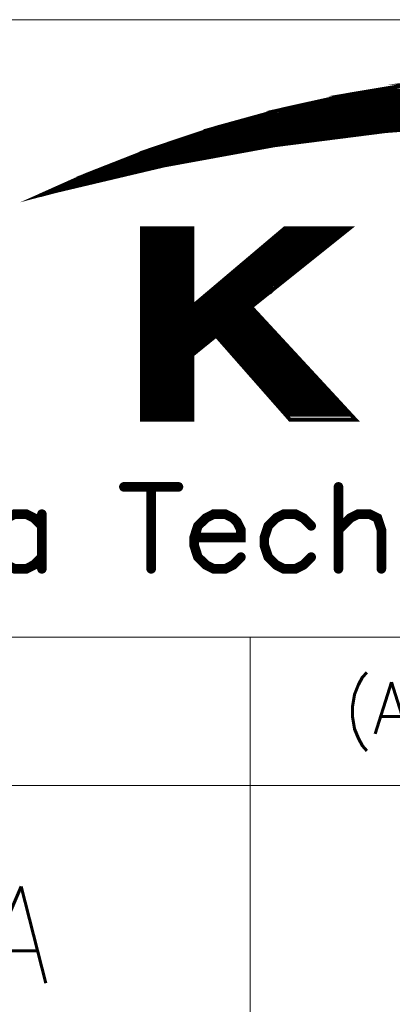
# Model space of a CAD drawing. Header units: millimetres. Extents: x 4065 to 8083, y -652 to 5416.
# Tile 120 of 256: x 6028 to 6072, y 2542 to 2656. Entities that reach past the tile are written whole.
import ezdxf
from ezdxf.enums import TextEntityAlignment as Align

# ---------------------------------------------------------------- set-up
doc = ezdxf.new("R2010")
doc.units = ezdxf.units.MM
doc.header["$LTSCALE"] = 0.8
doc.layers.get('0').update_dxf_attribs({"linetype": 'CONTINUOUS', "lineweight": 0})
doc.layers.add('2', color=3, linetype='CONTINUOUS', lineweight=0)
doc.styles.add('GHS', font='romans', dxfattribs={"height": 2, "bigfont": 'whgtxt'})
doc.styles.get("Standard").update_dxf_attribs({"font": 'romans.shx', "width": 0.8, "oblique": 5, "bigfont": 'whgtxt.shx'})

# ---------------------------------------------------------------- blocks, each defined once
blk = doc.blocks.new('SMOOTH_0$0254')
at = {"const_width": 0.0127}
blk.add_lwpolyline([(-0.00635, 0, 1), (0.00635, 0, 1)], format="xyb", close=True, dxfattribs=at)
blk = doc.blocks.new('SMOOTH_0$064516')
at = {"const_width": 0.0323}
blk.add_lwpolyline([(-0.0161, 0, 1), (0.0161, 0, 1)], format="xyb", close=True, dxfattribs=at)
blk = doc.blocks.new('logo')
at = {"color": 7}
for points, const_width in [([(-3495.641, 5338.044), (-3491.64, 5339.83), (-3485.861, 5342.097), (-3479.97, 5344.064), (-3473.985, 5345.713), (-3467.914, 5347.052), (-3461.791, 5348.074)], 0.338), ([(-3454.81, 5344.51), (-3464.814, 5343.755), (-3474.775, 5342.484), (-3484.65, 5340.681), (-3494.422, 5338.371), (-3495.641, 5338.044)], 0.338), ([(-3470.624, 5346.391), (-3420.251, 5346.391)], 0.338), ([(-3421.603, 5346.729), (-3469.272, 5346.729)], 0.338), ([(-3475.526, 5345.207), (-3415.518, 5345.207)], 0.338), ([(-3474.343, 5345.546), (-3416.87, 5345.546)], 0.338), ([(-3418.222, 5345.884), (-3472.483, 5345.884)], 0.338), ([(-3478.738, 5344.278), (-3459.298, 5344.278)], 0.338), ([(-3476.202, 5344.954), (-3414.588, 5344.954)], 0.338), ([(-3481.273, 5343.517), (-3467.75, 5343.517)], 0.338), ([(-3469.863, 5343.348), (-3469.271, 5343.348)], 0.338), ([(-3467.75, 5343.602), (-3467.328, 5343.602)], 0.338), ([(-3483.555, 5342.756), (-3473.836, 5342.756)], 0.338), ([(-3482.71, 5343.01), (-3471.976, 5343.01)], 0.338), ([(-3482.034, 5343.264), (-3469.948, 5343.264)], 0.338), ([(-3473.92, 5342.841), (-3473.159, 5342.841)], 0.338), ([(-3472.061, 5343.095), (-3471.131, 5343.095)], 0.338), ([(-3486.682, 5341.658), (-3480.09, 5341.658)], 0.338), ([(-3486.006, 5341.911), (-3478.738, 5341.911)], 0.338), ([(-3484.823, 5342.249), (-3476.625, 5342.249)], 0.338), ([(-3480.005, 5341.742), (-3479.752, 5341.742)], 0.338), ([(-3488.457, 5340.897), (-3484.485, 5340.897)], 0.338), ([(-3487.866, 5341.151), (-3483.048, 5341.151)], 0.338), ([(-3487.189, 5341.404), (-3481.611, 5341.404)], 0.338), ([(-3484.4, 5340.982), (-3483.809, 5340.982)], 0.338), ([(-3483.133, 5341.235), (-3482.541, 5341.235)], 0.338), ([(-3481.611, 5341.489), (-3481.104, 5341.489)], 0.338), ([(-3492.683, 5338.869), (-3489.049, 5340.559)], 0.338), ([(-3489.387, 5340.474), (-3491.584, 5339.545)], 0.338), ([(-3491.415, 5339.207), (-3488.626, 5340.559)], 0.338), ([(-3490.401, 5339.46), (-3488.204, 5340.559)], 0.338), ([(-3489.133, 5340.052), (-3488.035, 5340.052)], 0.338), ([(-3488.626, 5340.221), (-3487.02, 5340.221)], 0.338), ([(-3488.373, 5340.474), (-3486.091, 5340.474)], 0.338), ([(-3493.613, 5338.7), (-3491.584, 5339.629)], 0.338), ([(-3486.344, 5335.065), (-3486.344, 5318.162)], 0.338), ([(-3486.091, 5318.077), (-3486.091, 5334.981)], 0.338), ([(-3485.837, 5318.077), (-3485.837, 5334.981)], 0.338), ([(-3485.584, 5318.077), (-3485.584, 5334.981)], 0.338), ([(-3485.33, 5318.077), (-3485.33, 5334.981)], 0.338), ([(-3485.076, 5318.077), (-3485.076, 5334.981)], 0.338), ([(-3484.823, 5318.077), (-3484.823, 5334.981)], 0.338), ([(-3484.569, 5317.993), (-3484.569, 5334.896)], 0.338), ([(-3484.316, 5317.993), (-3484.316, 5334.896)], 0.338), ([(-3484.062, 5318.077), (-3484.062, 5334.981)], 0.338), ([(-3483.893, 5335.065), (-3483.893, 5317.993)], 0.338), ([(-3483.724, 5318.077), (-3483.724, 5334.981)], 0.338), ([(-3483.471, 5318.077), (-3483.471, 5334.981)], 0.338), ([(-3483.217, 5318.077), (-3483.217, 5334.981)], 0.338), ([(-3482.963, 5318.077), (-3482.963, 5334.981)], 0.338), ([(-3482.71, 5318.077), (-3482.71, 5334.981)], 0.338), ([(-3482.456, 5318.077), (-3482.456, 5334.981)], 0.338), ([(-3482.203, 5317.993), (-3482.203, 5334.896)], 0.338), ([(-3474.174, 5334.727), (-3468.494, 5334.727)], 0.338), ([(-3475.357, 5333.713), (-3469.863, 5333.713)], 0.338), ([(-3475.103, 5333.967), (-3469.61, 5333.967)], 0.338), ([(-3474.681, 5334.22), (-3469.187, 5334.22)], 0.338), ([(-3474.427, 5334.474), (-3468.933, 5334.474)], 0.338), ([(-3476.287, 5332.952), (-3470.793, 5332.952)], 0.338), ([(-3475.948, 5333.206), (-3470.455, 5333.206)], 0.338), ([(-3475.61, 5333.459), (-3470.201, 5333.459)], 0.338), ([(-3477.47, 5331.938), (-3472.145, 5331.938)], 0.338), ([(-3477.216, 5332.192), (-3471.723, 5332.192)], 0.338), ([(-3476.878, 5332.445), (-3471.469, 5332.445)], 0.338), ([(-3476.54, 5332.699), (-3471.215, 5332.699)], 0.338), ([(-3478.399, 5331.177), (-3473.075, 5331.177)], 0.338), ([(-3478.061, 5331.431), (-3472.737, 5331.431)], 0.338), ([(-3477.723, 5331.685), (-3472.399, 5331.685)], 0.338), ([(-3479.498, 5330.163), (-3474.343, 5330.163)], 0.338), ([(-3479.245, 5330.417), (-3474.005, 5330.417)], 0.338), ([(-3478.991, 5330.67), (-3473.666, 5330.67)], 0.338), ([(-3478.653, 5330.924), (-3473.413, 5330.924)], 0.338), ([(-3480.428, 5329.403), (-3475.272, 5329.403)], 0.338), ([(-3480.174, 5329.656), (-3474.934, 5329.656), (-3474.934, 5329.572), (-3474.85, 5329.656)], 0.338), ([(-3479.836, 5329.91), (-3474.681, 5329.91)], 0.338), ([(-3481.696, 5328.388), (-3476.54, 5328.388)], 0.338), ([(-3481.442, 5328.642), (-3476.202, 5328.642)], 0.338), ([(-3481.104, 5328.895), (-3475.948, 5328.895)], 0.338), ([(-3480.766, 5329.149), (-3475.61, 5329.149)], 0.338), ([(-3482.203, 5327.797), (-3476.709, 5327.797)], 0.338), ([(-3482.203, 5327.543), (-3476.456, 5327.543)], 0.338), ([(-3482.372, 5327.374), (-3476.287, 5327.374)], 0.338), ([(-3482.372, 5327.036), (-3476.117, 5327.036)], 0.338), ([(-3482.287, 5326.867), (-3475.864, 5326.867)], 0.338), ([(-3482.203, 5327.205), (-3476.117, 5327.205)], 0.338), ([(-3475.441, 5326.36), (-3482.372, 5326.36)], 0.338), ([(-3482.372, 5326.191), (-3475.272, 5326.191)], 0.338), ([(-3482.287, 5326.529), (-3475.526, 5326.529)], 0.338), ([(-3482.287, 5325.937), (-3475.019, 5325.937)], 0.338), ([(-3482.456, 5325.261), (-3480.428, 5325.261)], 0.338), ([(-3482.287, 5325.092), (-3480.681, 5325.092)], 0.338), ([(-3482.287, 5324.923), (-3480.851, 5324.923)], 0.338), ([(-3482.203, 5325.684), (-3474.765, 5325.684)], 0.338), ([(-3479.667, 5325.261), (-3474.427, 5325.261)], 0.338), ([(-3479.498, 5325.008), (-3474.174, 5325.008)], 0.338), ([(-3482.372, 5324.247), (-3481.527, 5324.247)], 0.338), ([(-3482.372, 5324.078), (-3481.865, 5324.078)], 0.338), ([(-3482.287, 5324.5), (-3481.273, 5324.5)], 0.338), ([(-3482.203, 5324.754), (-3481.02, 5324.754)], 0.338), ([(-3479.16, 5324.754), (-3473.92, 5324.754)], 0.338), ([(-3478.991, 5324.5), (-3473.666, 5324.5)], 0.338), ([(-3478.738, 5324.247), (-3473.497, 5324.247)], 0.338), ([(-3478.569, 5323.993), (-3473.244, 5323.993)], 0.338), ([(-3478.399, 5323.74), (-3472.99, 5323.74)], 0.338), ([(-3478.146, 5323.486), (-3472.737, 5323.486)], 0.338), ([(-3477.892, 5323.233), (-3472.483, 5323.233)], 0.338), ([(-3477.723, 5322.979), (-3472.314, 5322.979)], 0.338), ([(-3477.47, 5322.726), (-3472.061, 5322.726)], 0.338), ([(-3477.216, 5322.472), (-3471.807, 5322.472)], 0.338), ([(-3476.963, 5322.218), (-3471.638, 5322.218)], 0.338), ([(-3476.794, 5321.965), (-3471.384, 5321.965)], 0.338), ([(-3476.54, 5321.711), (-3471.131, 5321.711)], 0.338), ([(-3476.371, 5321.458), (-3470.877, 5321.458)], 0.338), ([(-3476.117, 5321.204), (-3470.624, 5321.204)], 0.338), ([(-3475.864, 5320.951), (-3470.37, 5320.951)], 0.338), ([(-3475.695, 5320.697), (-3470.201, 5320.697)], 0.338), ([(-3475.441, 5320.444), (-3469.948, 5320.444)], 0.338), ([(-3475.188, 5320.19), (-3469.694, 5320.19)], 0.338), ([(-3475.019, 5319.936), (-3469.525, 5319.936)], 0.338), ([(-3474.85, 5319.683), (-3469.271, 5319.683)], 0.338), ([(-3474.596, 5319.429), (-3469.018, 5319.429)], 0.338), ([(-3474.258, 5319.176), (-3468.764, 5319.176)], 0.338), ([(-3474.089, 5318.922), (-3468.511, 5318.922)], 0.338), ([(-3473.92, 5318.669), (-3468.257, 5318.669)], 0.338), ([(-3473.666, 5318.415), (-3468.004, 5318.415)], 0.338), ([(-3488.222, 5311.965), (-3483.345, 5311.965)], 0.859), ([(-3485.783, 5311.965), (-3485.783, 5304.641)], 0.859), ([(-3469.038, 5311.965), (-3469.038, 5304.641)], 0.859), ([(-3495.555, 5308.479), (-3496.251, 5309.175), (-3496.946, 5309.527), (-3497.994, 5309.527), (-3498.69, 5309.175), (-3499.385, 5308.479), (-3499.737, 5307.431), (-3499.737, 5306.736), (-3499.385, 5305.688), (-3498.69, 5304.993), (-3497.994, 5304.641), (-3496.946, 5304.641), (-3496.251, 5304.993), (-3495.555, 5305.688)], 0.859), ([(-3495.555, 5309.527), (-3495.555, 5304.641)], 0.859), ([(-3481.945, 5307.431), (-3477.763, 5307.431), (-3477.763, 5308.127), (-3478.106, 5308.823), (-3478.459, 5309.175), (-3479.154, 5309.527), (-3480.202, 5309.527), (-3480.897, 5309.175), (-3481.601, 5308.479), (-3481.945, 5307.431), (-3481.945, 5306.736), (-3481.601, 5305.688), (-3480.897, 5304.993), (-3480.202, 5304.641), (-3479.154, 5304.641), (-3478.459, 5304.993), (-3477.763, 5305.688)], 0.859), ([(-3471.477, 5308.479), (-3472.181, 5309.175), (-3472.877, 5309.527), (-3473.925, 5309.527), (-3474.62, 5309.175), (-3475.316, 5308.479), (-3475.668, 5307.431), (-3475.668, 5306.736), (-3475.316, 5305.688), (-3474.62, 5304.993), (-3473.925, 5304.641), (-3472.877, 5304.641), (-3472.181, 5304.993), (-3471.477, 5305.688)], 0.859), ([(-3469.038, 5308.127), (-3467.991, 5309.175), (-3467.295, 5309.527), (-3466.248, 5309.527), (-3465.552, 5309.175), (-3465.2, 5308.127), (-3465.2, 5304.641)], 0.859)]:
    blk.add_lwpolyline(points, dxfattribs=dict(at, const_width=const_width))
at = {"color": 7, "const_width": 0.338}
for points in [[(-3465.91, 5347.379), (-3461.851, 5348.057), (-3429.228, 5348.057), (-3424.695, 5347.379)], [(-3461.782, 5348.065), (-3459.73, 5348.297), (-3430.835, 5348.297), (-3429.285, 5348.065)], [(-3472.036, 5346.133), (-3467.922, 5347.044), (-3423.06, 5347.044), (-3418.615, 5346.133)], [(-3467.914, 5347.044), (-3465.91, 5347.379), (-3424.695, 5347.379), (-3423.06, 5347.044)], [(-3473.976, 5345.704), (-3472.036, 5346.133), (-3418.607, 5346.133), (-3416.958, 5345.704)], [(-3477.436, 5344.751), (-3473.976, 5345.704), (-3416.958, 5345.704), (-3413.297, 5344.751)], [(-3479.961, 5344.055), (-3478.278, 5344.519), (-3454.81, 5344.519), (-3460.948, 5344.055)], [(-3478.278, 5344.519), (-3477.436, 5344.751), (-3444.78, 5344.751), (-3454.81, 5344.519)], [(-3484.645, 5342.492), (-3480.843, 5343.763), (-3464.822, 5343.763), (-3474.775, 5342.493)], [(-3480.843, 5343.763), (-3480.817, 5343.772), (-3464.814, 5343.772), (-3464.822, 5343.763)], [(-3480.818, 5343.772), (-3479.97, 5344.055), (-3460.949, 5344.055), (-3464.7, 5343.772)], [(-3464.814, 5343.763), (-3464.814, 5343.772), (-3464.7, 5343.772), (-3464.814, 5343.763)], [(-3485.852, 5342.089), (-3484.645, 5342.492), (-3474.775, 5342.492), (-3476.985, 5342.089)], [(-3489.423, 5340.689), (-3485.861, 5342.089), (-3476.985, 5342.089), (-3484.65, 5340.689)], [(-3491.631, 5339.822), (-3489.423, 5340.689), (-3484.658, 5340.689), (-3488.321, 5339.822)], [(-3494.873, 5338.379), (-3491.631, 5339.822), (-3488.321, 5339.822), (-3494.413, 5338.379)], [(-3495.53, 5338.087), (-3494.422, 5338.379), (-3494.873, 5338.379), (-3495.53, 5338.087)], [(-3486.616, 5328.092), (-3486.616, 5335.065), (-3482.108, 5335.065), (-3482.108, 5328.092)], [(-3482.108, 5328.092), (-3473.856, 5335.065), (-3468.051, 5335.065), (-3476.771, 5328.092)], [(-3486.616, 5328.04), (-3486.616, 5328.092), (-3476.771, 5328.092), (-3476.836, 5328.04)], [(-3486.616, 5325.473), (-3486.616, 5328.04), (-3476.836, 5328.04), (-3474.458, 5325.473)], [(-3486.616, 5323.747), (-3486.616, 5325.473), (-3479.978, 5325.473), (-3482.108, 5323.747)], [(-3473.375, 5317.968), (-3479.978, 5325.473), (-3474.458, 5325.473), (-3467.51, 5317.968)], [(-3486.616, 5317.968), (-3486.616, 5323.747), (-3482.108, 5323.747), (-3482.108, 5317.968)]]:
    blk.add_lwpolyline(points, close=True, dxfattribs=at)
at = {"color": 7, "xscale": 13.31, "yscale": 13.31, "zscale": 13.31}
for name, p in [('SMOOTH_0$0254', (-3467.922, 5347.044)), ('SMOOTH_0$0254', (-3467.914, 5347.052)), ('SMOOTH_0$0254', (-3467.914, 5347.044)), ('SMOOTH_0$0254', (-3465.91, 5347.379)), ('SMOOTH_0$0254', (-3465.91, 5347.379)), ('SMOOTH_0$0254', (-3472.036, 5346.133)), ('SMOOTH_0$0254', (-3472.036, 5346.133)), ('SMOOTH_0$0254', (-3470.624, 5346.391)), ('SMOOTH_0$0254', (-3469.272, 5346.729)), ('SMOOTH_0$0254', (-3475.526, 5345.207)), ('SMOOTH_0$0254', (-3474.343, 5345.546)), ('SMOOTH_0$0254', (-3473.985, 5345.713)), ('SMOOTH_0$0254', (-3473.976, 5345.704)), ('SMOOTH_0$0254', (-3473.976, 5345.704)), ('SMOOTH_0$0254', (-3472.483, 5345.884)), ('SMOOTH_0$0254', (-3478.738, 5344.278)), ('SMOOTH_0$0254', (-3478.278, 5344.519)), ('SMOOTH_0$0254', (-3478.278, 5344.519)), ('SMOOTH_0$0254', (-3477.436, 5344.751)), ('SMOOTH_0$0254', (-3477.436, 5344.751)), ('SMOOTH_0$0254', (-3476.202, 5344.954)), ('SMOOTH_0$0254', (-3481.273, 5343.517)), ('SMOOTH_0$0254', (-3480.843, 5343.763)), ('SMOOTH_0$0254', (-3480.843, 5343.763)), ('SMOOTH_0$0254', (-3480.818, 5343.772)), ('SMOOTH_0$0254', (-3480.817, 5343.772)), ('SMOOTH_0$0254', (-3479.97, 5344.064)), ('SMOOTH_0$0254', (-3479.97, 5344.055)), ('SMOOTH_0$0254', (-3479.961, 5344.055)), ('SMOOTH_0$0254', (-3469.863, 5343.348)), ('SMOOTH_0$0254', (-3469.271, 5343.348)), ('SMOOTH_0$0254', (-3467.75, 5343.602)), ('SMOOTH_0$0254', (-3467.75, 5343.517)), ('SMOOTH_0$0254', (-3467.328, 5343.602)), ('SMOOTH_0$0254', (-3464.822, 5343.763)), ('SMOOTH_0$0254', (-3464.822, 5343.763)), ('SMOOTH_0$0254', (-3464.814, 5343.772)), ('SMOOTH_0$0254', (-3464.814, 5343.772)), ('SMOOTH_0$0254', (-3464.814, 5343.763)), ('SMOOTH_0$0254', (-3464.814, 5343.763)), ('SMOOTH_0$0254', (-3464.814, 5343.755)), ('SMOOTH_0$0254', (-3464.7, 5343.772)), ('SMOOTH_0$0254', (-3464.7, 5343.772)), ('SMOOTH_0$0254', (-3484.645, 5342.492)), ('SMOOTH_0$0254', (-3484.645, 5342.492)), ('SMOOTH_0$0254', (-3483.555, 5342.756)), ('SMOOTH_0$0254', (-3482.71, 5343.01)), ('SMOOTH_0$0254', (-3482.034, 5343.264)), ('SMOOTH_0$0254', (-3474.775, 5342.493)), ('SMOOTH_0$0254', (-3474.775, 5342.492)), ('SMOOTH_0$0254', (-3474.775, 5342.484)), ('SMOOTH_0$0254', (-3473.92, 5342.841)), ('SMOOTH_0$0254', (-3473.836, 5342.756)), ('SMOOTH_0$0254', (-3473.159, 5342.841)), ('SMOOTH_0$0254', (-3472.061, 5343.095)), ('SMOOTH_0$0254', (-3471.976, 5343.01)), ('SMOOTH_0$0254', (-3471.131, 5343.095)), ('SMOOTH_0$0254', (-3469.948, 5343.264)), ('SMOOTH_0$0254', (-3486.682, 5341.658)), ('SMOOTH_0$0254', (-3486.006, 5341.911)), ('SMOOTH_0$0254', (-3485.861, 5342.097)), ('SMOOTH_0$0254', (-3485.861, 5342.089)), ('SMOOTH_0$0254', (-3485.852, 5342.089)), ('SMOOTH_0$0254', (-3484.823, 5342.249)), ('SMOOTH_0$0254', (-3480.09, 5341.658)), ('SMOOTH_0$0254', (-3480.005, 5341.742)), ('SMOOTH_0$0254', (-3479.752, 5341.742)), ('SMOOTH_0$0254', (-3478.738, 5341.911)), ('SMOOTH_0$0254', (-3476.985, 5342.089)), ('SMOOTH_0$0254', (-3476.985, 5342.089)), ('SMOOTH_0$0254', (-3476.625, 5342.249)), ('SMOOTH_0$0254', (-3489.423, 5340.689)), ('SMOOTH_0$0254', (-3489.423, 5340.689)), ('SMOOTH_0$0254', (-3488.457, 5340.897)), ('SMOOTH_0$0254', (-3487.866, 5341.151)), ('SMOOTH_0$0254', (-3487.189, 5341.404)), ('SMOOTH_0$0254', (-3484.658, 5340.689)), ('SMOOTH_0$0254', (-3484.65, 5340.689)), ('SMOOTH_0$0254', (-3484.65, 5340.681)), ('SMOOTH_0$0254', (-3484.485, 5340.897)), ('SMOOTH_0$0254', (-3484.4, 5340.982)), ('SMOOTH_0$0254', (-3483.809, 5340.982)), ('SMOOTH_0$0254', (-3483.133, 5341.235)), ('SMOOTH_0$0254', (-3483.048, 5341.151)), ('SMOOTH_0$0254', (-3482.541, 5341.235)), ('SMOOTH_0$0254', (-3481.611, 5341.489)), ('SMOOTH_0$0254', (-3481.611, 5341.404)), ('SMOOTH_0$0254', (-3481.104, 5341.489)), ('SMOOTH_0$0254', (-3491.64, 5339.83)), ('SMOOTH_0$0254', (-3491.631, 5339.822)), ('SMOOTH_0$0254', (-3491.631, 5339.822)), ('SMOOTH_0$0254', (-3489.387, 5340.474)), ('SMOOTH_0$0254', (-3489.133, 5340.052)), ('SMOOTH_0$0254', (-3489.049, 5340.559)), ('SMOOTH_0$0254', (-3488.626, 5340.559)), ('SMOOTH_0$0254', (-3488.626, 5340.221)), ('SMOOTH_0$0254', (-3488.373, 5340.474)), ('SMOOTH_0$0254', (-3488.321, 5339.822)), ('SMOOTH_0$0254', (-3488.321, 5339.822)), ('SMOOTH_0$0254', (-3488.204, 5340.559)), ('SMOOTH_0$0254', (-3488.035, 5340.052)), ('SMOOTH_0$0254', (-3487.02, 5340.221)), ('SMOOTH_0$0254', (-3486.091, 5340.474)), ('SMOOTH_0$0254', (-3491.584, 5339.629)), ('SMOOTH_0$0254', (-3491.584, 5339.545)), ('SMOOTH_0$0254', (-3491.415, 5339.207)), ('SMOOTH_0$0254', (-3490.401, 5339.46)), ('SMOOTH_0$0254', (-3495.641, 5338.044)), ('SMOOTH_0$0254', (-3495.641, 5338.044)), ('SMOOTH_0$0254', (-3495.53, 5338.087)), ('SMOOTH_0$0254', (-3495.53, 5338.087)), ('SMOOTH_0$0254', (-3494.873, 5338.379)), ('SMOOTH_0$0254', (-3494.873, 5338.379)), ('SMOOTH_0$0254', (-3494.422, 5338.379)), ('SMOOTH_0$0254', (-3494.422, 5338.371)), ('SMOOTH_0$0254', (-3494.413, 5338.379)), ('SMOOTH_0$0254', (-3493.613, 5338.7)), ('SMOOTH_0$0254', (-3492.683, 5338.869)), ('SMOOTH_0$0254', (-3486.616, 5335.065)), ('SMOOTH_0$0254', (-3486.344, 5335.065)), ('SMOOTH_0$0254', (-3486.091, 5334.981)), ('SMOOTH_0$0254', (-3485.837, 5334.981)), ('SMOOTH_0$0254', (-3485.584, 5334.981)), ('SMOOTH_0$0254', (-3485.33, 5334.981)), ('SMOOTH_0$0254', (-3485.076, 5334.981)), ('SMOOTH_0$0254', (-3484.823, 5334.981)), ('SMOOTH_0$0254', (-3484.569, 5334.896)), ('SMOOTH_0$0254', (-3484.316, 5334.896)), ('SMOOTH_0$0254', (-3484.062, 5334.981)), ('SMOOTH_0$0254', (-3483.893, 5335.065)), ('SMOOTH_0$0254', (-3483.724, 5334.981)), ('SMOOTH_0$0254', (-3483.471, 5334.981)), ('SMOOTH_0$0254', (-3483.217, 5334.981)), ('SMOOTH_0$0254', (-3482.963, 5334.981)), ('SMOOTH_0$0254', (-3482.71, 5334.981)), ('SMOOTH_0$0254', (-3482.456, 5334.981)), ('SMOOTH_0$0254', (-3482.203, 5334.896)), ('SMOOTH_0$0254', (-3482.108, 5335.065)), ('SMOOTH_0$0254', (-3474.174, 5334.727)), ('SMOOTH_0$0254', (-3473.856, 5335.065)), ('SMOOTH_0$0254', (-3468.494, 5334.727)), ('SMOOTH_0$0254', (-3468.051, 5335.065)), ('SMOOTH_0$0254', (-3475.357, 5333.713)), ('SMOOTH_0$0254', (-3475.103, 5333.967)), ('SMOOTH_0$0254', (-3474.681, 5334.22)), ('SMOOTH_0$0254', (-3474.427, 5334.474)), ('SMOOTH_0$0254', (-3469.863, 5333.713)), ('SMOOTH_0$0254', (-3469.61, 5333.967)), ('SMOOTH_0$0254', (-3469.187, 5334.22)), ('SMOOTH_0$0254', (-3468.933, 5334.474)), ('SMOOTH_0$0254', (-3476.287, 5332.952)), ('SMOOTH_0$0254', (-3475.948, 5333.206)), ('SMOOTH_0$0254', (-3475.61, 5333.459)), ('SMOOTH_0$0254', (-3470.793, 5332.952)), ('SMOOTH_0$0254', (-3470.455, 5333.206)), ('SMOOTH_0$0254', (-3470.201, 5333.459)), ('SMOOTH_0$0254', (-3477.47, 5331.938)), ('SMOOTH_0$0254', (-3477.216, 5332.192)), ('SMOOTH_0$0254', (-3476.878, 5332.445)), ('SMOOTH_0$0254', (-3476.54, 5332.699)), ('SMOOTH_0$0254', (-3472.145, 5331.938)), ('SMOOTH_0$0254', (-3471.723, 5332.192)), ('SMOOTH_0$0254', (-3471.469, 5332.445)), ('SMOOTH_0$0254', (-3471.215, 5332.699)), ('SMOOTH_0$0254', (-3478.399, 5331.177)), ('SMOOTH_0$0254', (-3478.061, 5331.431)), ('SMOOTH_0$0254', (-3477.723, 5331.685)), ('SMOOTH_0$0254', (-3473.075, 5331.177)), ('SMOOTH_0$0254', (-3472.737, 5331.431)), ('SMOOTH_0$0254', (-3472.399, 5331.685)), ('SMOOTH_0$0254', (-3479.498, 5330.163)), ('SMOOTH_0$0254', (-3479.245, 5330.417)), ('SMOOTH_0$0254', (-3478.991, 5330.67)), ('SMOOTH_0$0254', (-3478.653, 5330.924)), ('SMOOTH_0$0254', (-3474.343, 5330.163)), ('SMOOTH_0$0254', (-3474.005, 5330.417)), ('SMOOTH_0$0254', (-3473.666, 5330.67)), ('SMOOTH_0$0254', (-3473.413, 5330.924)), ('SMOOTH_0$0254', (-3480.428, 5329.403)), ('SMOOTH_0$0254', (-3480.174, 5329.656)), ('SMOOTH_0$0254', (-3479.836, 5329.91)), ('SMOOTH_0$0254', (-3475.272, 5329.403)), ('SMOOTH_0$0254', (-3474.934, 5329.656)), ('SMOOTH_0$0254', (-3474.934, 5329.572)), ('SMOOTH_0$0254', (-3474.85, 5329.656)), ('SMOOTH_0$0254', (-3474.681, 5329.91)), ('SMOOTH_0$0254', (-3481.696, 5328.388)), ('SMOOTH_0$0254', (-3481.442, 5328.642)), ('SMOOTH_0$0254', (-3481.104, 5328.895)), ('SMOOTH_0$0254', (-3480.766, 5329.149)), ('SMOOTH_0$0254', (-3476.54, 5328.388)), ('SMOOTH_0$0254', (-3476.202, 5328.642)), ('SMOOTH_0$0254', (-3475.948, 5328.895)), ('SMOOTH_0$0254', (-3475.61, 5329.149)), ('SMOOTH_0$0254', (-3486.616, 5328.092)), ('SMOOTH_0$0254', (-3486.616, 5328.092)), ('SMOOTH_0$0254', (-3486.616, 5328.04)), ('SMOOTH_0$0254', (-3486.616, 5328.04)), ('SMOOTH_0$0254', (-3482.203, 5327.797)), ('SMOOTH_0$0254', (-3482.203, 5327.543)), ('SMOOTH_0$0254', (-3482.108, 5328.092)), ('SMOOTH_0$0254', (-3482.108, 5328.092)), ('SMOOTH_0$0254', (-3476.836, 5328.04)), ('SMOOTH_0$0254', (-3476.836, 5328.04)), ('SMOOTH_0$0254', (-3476.771, 5328.092)), ('SMOOTH_0$0254', (-3476.771, 5328.092)), ('SMOOTH_0$0254', (-3476.709, 5327.797)), ('SMOOTH_0$0254', (-3476.456, 5327.543)), ('SMOOTH_0$0254', (-3482.372, 5327.374)), ('SMOOTH_0$0254', (-3482.372, 5327.036)), ('SMOOTH_0$0254', (-3482.287, 5326.867)), ('SMOOTH_0$0254', (-3482.203, 5327.205)), ('SMOOTH_0$0254', (-3476.287, 5327.374)), ('SMOOTH_0$0254', (-3476.117, 5327.205)), ('SMOOTH_0$0254', (-3476.117, 5327.036)), ('SMOOTH_0$0254', (-3475.864, 5326.867)), ('SMOOTH_0$0254', (-3482.372, 5326.36)), ('SMOOTH_0$0254', (-3482.372, 5326.191)), ('SMOOTH_0$0254', (-3482.287, 5326.529)), ('SMOOTH_0$0254', (-3482.287, 5325.937)), ('SMOOTH_0$0254', (-3475.526, 5326.529)), ('SMOOTH_0$0254', (-3475.441, 5326.36)), ('SMOOTH_0$0254', (-3475.272, 5326.191)), ('SMOOTH_0$0254', (-3475.019, 5325.937)), ('SMOOTH_0$0254', (-3486.616, 5325.473)), ('SMOOTH_0$0254', (-3486.616, 5325.473)), ('SMOOTH_0$0254', (-3482.456, 5325.261)), ('SMOOTH_0$0254', (-3482.287, 5325.092)), ('SMOOTH_0$0254', (-3482.287, 5324.923)), ('SMOOTH_0$0254', (-3482.203, 5325.684)), ('SMOOTH_0$0254', (-3480.851, 5324.923)), ('SMOOTH_0$0254', (-3480.681, 5325.092)), ('SMOOTH_0$0254', (-3480.428, 5325.261)), ('SMOOTH_0$0254', (-3479.978, 5325.473)), ('SMOOTH_0$0254', (-3479.978, 5325.473)), ('SMOOTH_0$0254', (-3479.667, 5325.261)), ('SMOOTH_0$0254', (-3479.498, 5325.008)), ('SMOOTH_0$0254', (-3474.765, 5325.684)), ('SMOOTH_0$0254', (-3474.458, 5325.473)), ('SMOOTH_0$0254', (-3474.458, 5325.473)), ('SMOOTH_0$0254', (-3474.427, 5325.261)), ('SMOOTH_0$0254', (-3474.174, 5325.008)), ('SMOOTH_0$0254', (-3482.372, 5324.247)), ('SMOOTH_0$0254', (-3482.372, 5324.078)), ('SMOOTH_0$0254', (-3482.287, 5324.5)), ('SMOOTH_0$0254', (-3482.203, 5324.754)), ('SMOOTH_0$0254', (-3481.865, 5324.078)), ('SMOOTH_0$0254', (-3481.527, 5324.247)), ('SMOOTH_0$0254', (-3481.273, 5324.5)), ('SMOOTH_0$0254', (-3481.02, 5324.754)), ('SMOOTH_0$0254', (-3479.16, 5324.754)), ('SMOOTH_0$0254', (-3478.991, 5324.5)), ('SMOOTH_0$0254', (-3478.738, 5324.247)), ('SMOOTH_0$0254', (-3478.569, 5323.993)), ('SMOOTH_0$0254', (-3473.92, 5324.754)), ('SMOOTH_0$0254', (-3473.666, 5324.5)), ('SMOOTH_0$0254', (-3473.497, 5324.247)), ('SMOOTH_0$0254', (-3473.244, 5323.993)), ('SMOOTH_0$0254', (-3486.616, 5323.747)), ('SMOOTH_0$0254', (-3486.616, 5323.747)), ('SMOOTH_0$0254', (-3482.108, 5323.747)), ('SMOOTH_0$0254', (-3482.108, 5323.747)), ('SMOOTH_0$0254', (-3478.399, 5323.74)), ('SMOOTH_0$0254', (-3478.146, 5323.486)), ('SMOOTH_0$0254', (-3477.892, 5323.233)), ('SMOOTH_0$0254', (-3472.99, 5323.74)), ('SMOOTH_0$0254', (-3472.737, 5323.486)), ('SMOOTH_0$0254', (-3472.483, 5323.233)), ('SMOOTH_0$0254', (-3477.723, 5322.979)), ('SMOOTH_0$0254', (-3477.47, 5322.726)), ('SMOOTH_0$0254', (-3477.216, 5322.472)), ('SMOOTH_0$0254', (-3476.963, 5322.218)), ('SMOOTH_0$0254', (-3472.314, 5322.979)), ('SMOOTH_0$0254', (-3472.061, 5322.726)), ('SMOOTH_0$0254', (-3471.807, 5322.472)), ('SMOOTH_0$0254', (-3471.638, 5322.218)), ('SMOOTH_0$0254', (-3476.794, 5321.965)), ('SMOOTH_0$0254', (-3476.54, 5321.711)), ('SMOOTH_0$0254', (-3476.371, 5321.458)), ('SMOOTH_0$0254', (-3471.384, 5321.965)), ('SMOOTH_0$0254', (-3471.131, 5321.711)), ('SMOOTH_0$0254', (-3470.877, 5321.458)), ('SMOOTH_0$0254', (-3476.117, 5321.204)), ('SMOOTH_0$0254', (-3475.864, 5320.951)), ('SMOOTH_0$0254', (-3475.695, 5320.697)), ('SMOOTH_0$0254', (-3475.441, 5320.444)), ('SMOOTH_0$0254', (-3470.624, 5321.204)), ('SMOOTH_0$0254', (-3470.37, 5320.951)), ('SMOOTH_0$0254', (-3470.201, 5320.697)), ('SMOOTH_0$0254', (-3469.948, 5320.444)), ('SMOOTH_0$0254', (-3475.188, 5320.19)), ('SMOOTH_0$0254', (-3475.019, 5319.936)), ('SMOOTH_0$0254', (-3474.85, 5319.683)), ('SMOOTH_0$0254', (-3469.694, 5320.19)), ('SMOOTH_0$0254', (-3469.525, 5319.936)), ('SMOOTH_0$0254', (-3469.271, 5319.683)), ('SMOOTH_0$0254', (-3474.596, 5319.429)), ('SMOOTH_0$0254', (-3474.258, 5319.176)), ('SMOOTH_0$0254', (-3474.089, 5318.922)), ('SMOOTH_0$0254', (-3473.92, 5318.669)), ('SMOOTH_0$0254', (-3469.018, 5319.429)), ('SMOOTH_0$0254', (-3468.764, 5319.176)), ('SMOOTH_0$0254', (-3468.511, 5318.922)), ('SMOOTH_0$0254', (-3468.257, 5318.669)), ('SMOOTH_0$0254', (-3486.616, 5317.968)), ('SMOOTH_0$0254', (-3486.344, 5318.162)), ('SMOOTH_0$0254', (-3486.091, 5318.077)), ('SMOOTH_0$0254', (-3485.837, 5318.077)), ('SMOOTH_0$0254', (-3485.584, 5318.077)), ('SMOOTH_0$0254', (-3485.33, 5318.077)), ('SMOOTH_0$0254', (-3485.076, 5318.077)), ('SMOOTH_0$0254', (-3484.823, 5318.077)), ('SMOOTH_0$0254', (-3484.569, 5317.993)), ('SMOOTH_0$0254', (-3484.316, 5317.993)), ('SMOOTH_0$0254', (-3484.062, 5318.077)), ('SMOOTH_0$0254', (-3483.893, 5317.993)), ('SMOOTH_0$0254', (-3483.724, 5318.077)), ('SMOOTH_0$0254', (-3483.471, 5318.077)), ('SMOOTH_0$0254', (-3483.217, 5318.077)), ('SMOOTH_0$0254', (-3482.963, 5318.077)), ('SMOOTH_0$0254', (-3482.71, 5318.077)), ('SMOOTH_0$0254', (-3482.456, 5318.077)), ('SMOOTH_0$0254', (-3482.203, 5317.993)), ('SMOOTH_0$0254', (-3482.108, 5317.968)), ('SMOOTH_0$0254', (-3473.666, 5318.415)), ('SMOOTH_0$0254', (-3473.375, 5317.968)), ('SMOOTH_0$0254', (-3468.004, 5318.415)), ('SMOOTH_0$0254', (-3467.51, 5317.968)), ('SMOOTH_0$064516', (-3488.222, 5311.965)), ('SMOOTH_0$064516', (-3485.783, 5311.965)), ('SMOOTH_0$064516', (-3483.345, 5311.965)), ('SMOOTH_0$064516', (-3469.038, 5311.965)), ('SMOOTH_0$064516', (-3496.946, 5309.527)), ('SMOOTH_0$064516', (-3496.251, 5309.175)), ('SMOOTH_0$064516', (-3495.555, 5309.527)), ('SMOOTH_0$064516', (-3480.897, 5309.175)), ('SMOOTH_0$064516', (-3480.202, 5309.527)), ('SMOOTH_0$064516', (-3479.154, 5309.527)), ('SMOOTH_0$064516', (-3478.459, 5309.175)), ('SMOOTH_0$064516', (-3478.106, 5308.823)), ('SMOOTH_0$064516', (-3474.62, 5309.175)), ('SMOOTH_0$064516', (-3473.925, 5309.527)), ('SMOOTH_0$064516', (-3472.877, 5309.527)), ('SMOOTH_0$064516', (-3472.181, 5309.175)), ('SMOOTH_0$064516', (-3467.991, 5309.175)), ('SMOOTH_0$064516', (-3467.295, 5309.527)), ('SMOOTH_0$064516', (-3466.248, 5309.527)), ('SMOOTH_0$064516', (-3465.552, 5309.175)), ('SMOOTH_0$064516', (-3495.555, 5308.479)), ('SMOOTH_0$064516', (-3481.601, 5308.479)), ('SMOOTH_0$064516', (-3477.763, 5308.127)), ('SMOOTH_0$064516', (-3475.316, 5308.479)), ('SMOOTH_0$064516', (-3471.477, 5308.479)), ('SMOOTH_0$064516', (-3469.038, 5308.127)), ('SMOOTH_0$064516', (-3465.2, 5308.127)), ('SMOOTH_0$064516', (-3481.945, 5307.431)), ('SMOOTH_0$064516', (-3481.945, 5307.431)), ('SMOOTH_0$064516', (-3477.763, 5307.431)), ('SMOOTH_0$064516', (-3475.668, 5307.431)), ('SMOOTH_0$064516', (-3481.945, 5306.736)), ('SMOOTH_0$064516', (-3475.668, 5306.736)), ('SMOOTH_0$064516', (-3495.555, 5305.688)), ('SMOOTH_0$064516', (-3481.601, 5305.688)), ('SMOOTH_0$064516', (-3477.763, 5305.688)), ('SMOOTH_0$064516', (-3475.316, 5305.688)), ('SMOOTH_0$064516', (-3471.477, 5305.688)), ('SMOOTH_0$064516', (-3496.946, 5304.641)), ('SMOOTH_0$064516', (-3496.251, 5304.993)), ('SMOOTH_0$064516', (-3495.555, 5304.641)), ('SMOOTH_0$064516', (-3485.783, 5304.641)), ('SMOOTH_0$064516', (-3480.897, 5304.993)), ('SMOOTH_0$064516', (-3480.202, 5304.641)), ('SMOOTH_0$064516', (-3479.154, 5304.641)), ('SMOOTH_0$064516', (-3478.459, 5304.993)), ('SMOOTH_0$064516', (-3474.62, 5304.993)), ('SMOOTH_0$064516', (-3473.925, 5304.641)), ('SMOOTH_0$064516', (-3472.877, 5304.641)), ('SMOOTH_0$064516', (-3472.181, 5304.993)), ('SMOOTH_0$064516', (-3469.038, 5304.641)), ('SMOOTH_0$064516', (-3465.2, 5304.641))]:
    blk.add_blockref(name, p, dxfattribs=at)

msp = doc.modelspace()

# ---------------------------------------------------------------- linework, layer by layer
for p, q in [((5900.73, 2656.49), (6295.479, 2656.49)), ((5900.73, 2584.978), (6295.479, 2584.978)), ((6055.197, 2430.511), (6055.197, 2584.978)), ((5900.73, 2567.815), (6132.431, 2567.815))]:
    msp.add_line(p, q)

# ---------------------------------------------------------------- block references
at = {"xscale": 1.296000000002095, "yscale": 1.296000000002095, "zscale": 1.295999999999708}
msp.add_blockref('logo', (10561.306, -4281.922), dxfattribs=at)

# ---------------------------------------------------------------- texts
at = {"width": 0.933333}
msp.add_text('(APPROVED)', height=5.968, dxfattribs=at).set_placement((6066.087, 2579.768), align=Align.TOP_LEFT)
at = {"layer": '2', "style": 'GHS', "oblique": 5}
msp.add_text('J.M.A', height=11.1958, dxfattribs=at).set_placement((5994.576, 2544.925))

doc.saveas('drawing.dxf')
